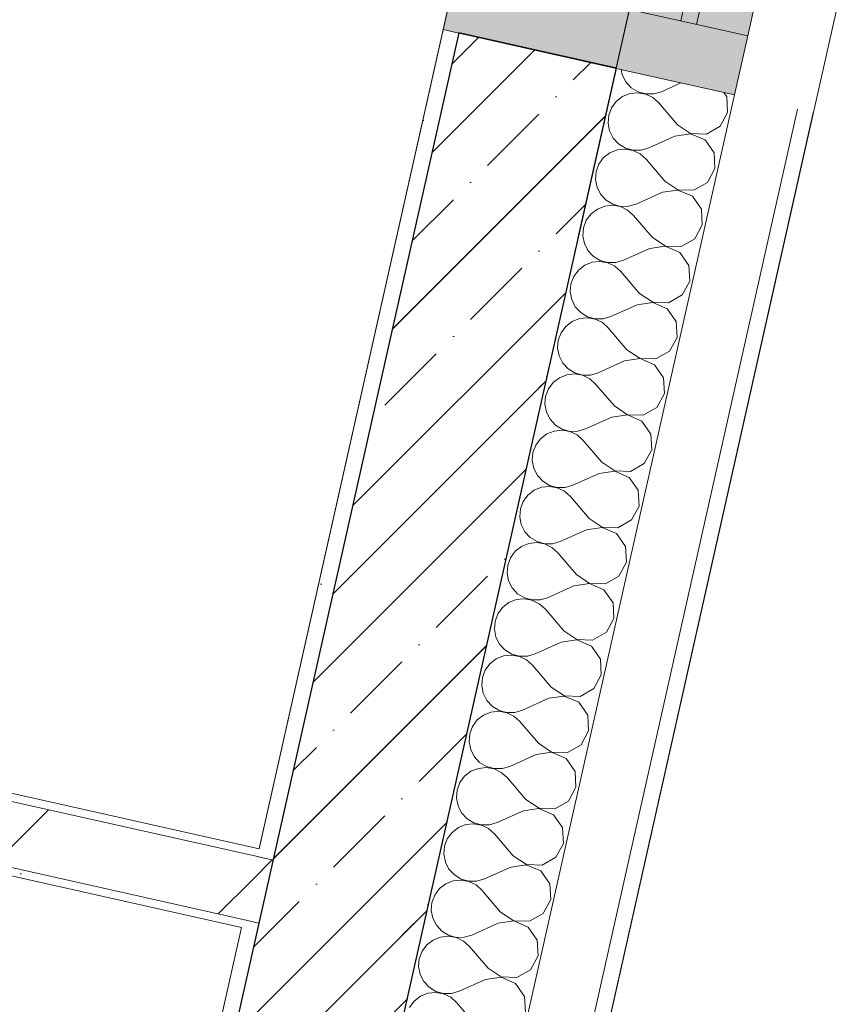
# Model space of a CAD drawing. Header units: millimetres. Extents: x -7218036 to -6523761, y 6117771 to 6337028.
# Tile 221 of 223: x -7139611 to -7138597, y 6137035 to 6138255. Entities that reach past the tile are written whole.
import ezdxf
from ezdxf.enums import TextEntityAlignment as Align

# ---------------------------------------------------------------- set-up
doc = ezdxf.new("R2010")
doc.units = ezdxf.units.MM
doc.header["$MEASUREMENT"] = 0
doc.linetypes.add('Штрихпунктирная', pattern=[670.277762, 352.777767, -176.388884, 0, -141.111112])
for name, color, linetype in [('S - квартира_помещение.АР', 7, 'Continuous'), ('АР-Стены_внешние_.АР', 7, 'Continuous'), ('АР-Стены_внутренние_пилоны.АР', 7, 'Continuous'), ('АР-Стены_Перегородки_100_.АР', 7, 'Continuous'), ('АР-Чертеж-Оси_Осевые размеры.АР', 7, 'Continuous'), ('АР-Чертеж-Размеры.АР', 7, 'Continuous'), ('Окна Archicad', 7, 'Continuous')]:
    doc.layers.add(name, color=color, linetype=linetype)
for name, color, linetype, lineweight in [('АР-Стены_внешние_.АР_Ном._пера__1', 7, 'Continuous', 30), ('АР-Стены_внешние_.АР_Ном._пера__120', 7, 'Continuous', 0), ('АР-Стены_внутренние_пилоны.АР_Ном._пера__1', 7, 'Continuous', 15), ('АР-Стены_Перегородки_100_.АР_Ном._пера__1', 7, 'Continuous', 15), ('АР-Чертеж-Оси_Осевые размеры.АР_Ном._пера__120', 7, 'Continuous', 0), ('АР-Чертеж-Размеры.АР_Ном._пера__1', 7, 'Continuous', 0), ('Окна Archicad_Ном._пера__1', 7, 'Continuous', 0), ('Окна Archicad_Ном._пера__120', 7, 'Continuous', 0)]:
    doc.layers.add(name, color=color, linetype=linetype, lineweight=lineweight)
doc.styles.add('РЎР“Р•РќР•Р\xa0Р\x98Р\xa0_РЎРўР\x98Р›Р¬_2', font='GOTHIC.TTF')
doc.dimstyles.new('СГЕНЕРИР_СТИЛЬ__1', dxfattribs={"dimtxt": 150, "dimasz": 142.5, "dimexe": 0.18, "dimexo": 0.0625, "dimgap": 0, "dimtad": 1, "dimdec": 0, "dimzin": 0, "dimdsep": 46, "dimtxsty": 'РЎР“Р•РќР•Р\xa0Р\x98Р\xa0_РЎРўР\x98Р›Р¬_2', "dimblk": 'ARROWHEAD_6', "dimblk1": 'ARROWHEAD_6', "dimblk2": 'ARROWHEAD_6', "dimcen": 0.09, "dimse1": 1, "dimse2": 1, "dimclrd": 7, "dimclre": 7, "dimclrt": 7, "dimazin": 0, "dimtfac": 1, "dimtdec": 4, "dimtmove": 0, "dimatfit": 3, "dimfxl": 1, "dimtolj": 1, "dimtzin": 0, "dimarcsym": 0})
pattern_1 = [(45, (-6566190.34, 6562677.8), (-169.70563, 169.70563), []), (90, (-6566360.05, 6562847.5), (-216, 0), [0, -144, 0, -216]), (155, (-6566190.34, 6563017.2), (91.285545, 195.76248), [0, -105.6, 0, -182.4])]
pattern_2 = [(45, (-6566190.34, 6563027.8), (-111.369318, 111.369318), [0, -105, 0, -157.5]), (110, (-6565840.34, 6563027.8), (148.001588, 53.868173), [0, -77, 0, -133])]

# ---------------------------------------------------------------- blocks, each defined once
blk = doc.blocks.new('Стена_12_7', base_point=(-7142604.2, 6137915.1))
at = {"layer": 'АР-Стены_Перегородки_100_.АР', "linetype": 'Continuous', "lineweight": 0, "true_color": 0x000000}
h = blk.add_hatch(dxfattribs=at)
h.set_pattern_fill('БУТ__50__0007', color=18, style=0, pattern_type=2)
h.set_pattern_definition(pattern_1)
h.paths.add_polyline_path([(-7139316.9, 6137217.8), (-7142536.8, 6137941), (-7142554.4, 6137862.9), (-7139334.5, 6137139.8)])
h = blk.add_hatch(dxfattribs=at)
h.set_pattern_fill('ШТУКАТУРКА__ГИПС_01_0007', color=18, style=0, pattern_type=2)
h.set_pattern_definition(pattern_2)
h.paths.add_polyline_path([(-7139314.7, 6137227.6), (-7142534.7, 6137950.7), (-7142536.8, 6137941), (-7139316.9, 6137217.8)])
h = blk.add_hatch(dxfattribs=at)
h.set_pattern_fill('ШТУКАТУРКА__ГИПС_01_0007', color=18, style=0, pattern_type=2)
h.set_pattern_definition(pattern_2)
h.paths.add_polyline_path([(-7142556.6, 6137853.2), (-7139336.6, 6137130), (-7139334.5, 6137139.8), (-7142554.4, 6137862.9)])
h = blk.add_hatch(dxfattribs=at)
h.set_pattern_fill('БУТ__50__0007', color=18, style=0, pattern_type=2)
h.set_pattern_definition(pattern_1)
h.paths.add_polyline_path([(-7139316.9, 6137217.8), (-7139334.5, 6137139.8), (-7139314.9, 6137135.4), (-7139297.4, 6137213.4)])
at = {"layer": 'АР-Стены_внешние_.АР_Ном._пера__1', "color": 7, "linetype": 'Continuous', "lineweight": 15}
for p, q in [((-7139297.4, 6137213.4), (-7139316.9, 6137217.8)), ((-7139314.9, 6137135.4), (-7139297.4, 6137213.4)), ((-7139334.5, 6137139.8), (-7139314.9, 6137135.4))]:
    blk.add_line(p, q, dxfattribs=at)
at = {"layer": 'АР-Стены_Перегородки_100_.АР_Ном._пера__1', "color": 7, "linetype": 'Continuous', "lineweight": 15}
for p, q in [((-7139316.9, 6137217.8), (-7142536.8, 6137941)), ((-7142554.4, 6137862.9), (-7139334.5, 6137139.8))]:
    blk.add_line(p, q, dxfattribs=at)
at = {"layer": 'АР-Стены_Перегородки_100_.АР_Ном._пера__1', "color": 7, "linetype": 'Continuous', "lineweight": 0, "flags": 128}
for points in [[(-7139314.7, 6137227.6), (-7142534.7, 6137950.7)], [(-7142556.6, 6137853.2), (-7139336.6, 6137130)]]:
    blk.add_lwpolyline(points, dxfattribs=at)
blk = doc.blocks.new('*X141', base_point=(-6566190.3, 6562677.8))
at = {"layer": 'АР-Стены_внешние_.АР_Ном._пера__1', "color": 7, "linetype": 'Continuous', "lineweight": 0}
for p, q in [((-7138866, 6138193.2), (-7138864.7, 6138186.7)), ((-7138864.7, 6138186.7), (-7138860.2, 6138178)), ((-7138860.2, 6138178), (-7138853.5, 6138170.7)), ((-7138792.2, 6138176.7), (-7138816.3, 6138165.8)), ((-7138864.3, 6138159.7), (-7138872.1, 6138153.7)), ((-7138855.2, 6138163.4), (-7138864.3, 6138159.7)), ((-7138845.4, 6138164.4), (-7138855.2, 6138163.4)), ((-7138853.5, 6138170.7), (-7138845.1, 6138165.6)), ((-7138835.7, 6138162.7), (-7138845.4, 6138164.4)), ((-7138845.1, 6138165.6), (-7138835.6, 6138163)), ((-7138826.8, 6138158.4), (-7138835.7, 6138162.7)), ((-7138835.6, 6138163), (-7138825.8, 6138163.1)), ((-7138825.8, 6138163.1), (-7138816.3, 6138165.8)), ((-7138735.3, 6138159.6), (-7138738.9, 6138164.7)), ((-7138734.2, 6138140.1), (-7138735.3, 6138159.6)), ((-7138872.1, 6138153.7), (-7138878, 6138145.8)), ((-7138819.4, 6138151.9), (-7138826.8, 6138158.4)), ((-7138796.3, 6138124.7), (-7138819.4, 6138151.9)), ((-7138881.5, 6138136.5), (-7138882.3, 6138126.7)), ((-7138878, 6138145.8), (-7138881.5, 6138136.5)), ((-7138743.6, 6138122.9), (-7138734.2, 6138140.1)), ((-7138882.3, 6138126.7), (-7138880.4, 6138117.1)), ((-7138796.3, 6138124.7), (-7138780, 6138113.9)), ((-7138760.5, 6138113.2), (-7138743.6, 6138122.9)), ((-7138880.4, 6138117.1), (-7138875.9, 6138108.3)), ((-7138799.4, 6138110.8), (-7138832, 6138096.1)), ((-7138780.1, 6138113.6), (-7138799.4, 6138110.8)), ((-7138762.2, 6138105.9), (-7138780.1, 6138113.6)), ((-7138780, 6138113.9), (-7138760.5, 6138113.2)), ((-7138875.9, 6138108.3), (-7138869.2, 6138101)), ((-7138869.2, 6138101), (-7138860.8, 6138095.9)), ((-7138751, 6138089.9), (-7138762.2, 6138105.9)), ((-7138880, 6138090), (-7138887.8, 6138084)), ((-7138870.8, 6138093.7), (-7138880, 6138090)), ((-7138861, 6138094.7), (-7138870.8, 6138093.7)), ((-7138851.3, 6138093), (-7138861, 6138094.7)), ((-7138860.8, 6138095.9), (-7138851.3, 6138093.3)), ((-7138851.3, 6138093.3), (-7138841.4, 6138093.4)), ((-7138842.5, 6138088.7), (-7138851.3, 6138093)), ((-7138835.1, 6138082.2), (-7138842.5, 6138088.7)), ((-7138841.4, 6138093.4), (-7138832, 6138096.1)), ((-7138749.9, 6138070.4), (-7138751, 6138089.9)), ((-7138893.6, 6138076.1), (-7138897.1, 6138066.8)), ((-7138887.8, 6138084), (-7138893.6, 6138076.1)), ((-7138811.9, 6138055), (-7138835.1, 6138082.2)), ((-7138897.1, 6138066.8), (-7138897.9, 6138057)), ((-7138759.2, 6138053.2), (-7138749.9, 6138070.4)), ((-7138897.9, 6138057), (-7138896, 6138047.4)), ((-7138811.9, 6138055), (-7138795.7, 6138044.2)), ((-7138776.2, 6138043.6), (-7138759.2, 6138053.2)), ((-7138896, 6138047.4), (-7138891.5, 6138038.6)), ((-7138891.5, 6138038.6), (-7138884.8, 6138031.4)), ((-7138815, 6138041.1), (-7138847.6, 6138026.5)), ((-7138795.7, 6138043.9), (-7138815, 6138041.1)), ((-7138795.7, 6138044.2), (-7138776.2, 6138043.6)), ((-7138777.8, 6138036.2), (-7138795.7, 6138043.9)), ((-7138876.7, 6138025), (-7138886.5, 6138024)), ((-7138884.8, 6138031.4), (-7138876.4, 6138026.2)), ((-7138867, 6138023.3), (-7138876.7, 6138025)), ((-7138876.4, 6138026.2), (-7138866.9, 6138023.6)), ((-7138857.1, 6138023.7), (-7138847.6, 6138026.5)), ((-7138766.6, 6138020.2), (-7138777.8, 6138036.2)), ((-7138903.4, 6138014.3), (-7138909.3, 6138006.4)), ((-7138895.6, 6138020.3), (-7138903.4, 6138014.3)), ((-7138886.5, 6138024), (-7138895.6, 6138020.3)), ((-7138858.1, 6138019.1), (-7138867, 6138023.3)), ((-7138866.9, 6138023.6), (-7138857.1, 6138023.7)), ((-7138850.7, 6138012.5), (-7138858.1, 6138019.1)), ((-7138827.6, 6137985.3), (-7138850.7, 6138012.5)), ((-7138765.6, 6138000.7), (-7138766.6, 6138020.2)), ((-7138909.3, 6138006.4), (-7138912.8, 6137997.2)), ((-7138774.9, 6137983.5), (-7138765.6, 6138000.7)), ((-7138912.8, 6137997.2), (-7138913.6, 6137987.3)), ((-7138913.6, 6137987.3), (-7138911.7, 6137977.7)), ((-7138911.7, 6137977.7), (-7138907.2, 6137968.9)), ((-7138827.6, 6137985.3), (-7138811.3, 6137974.5)), ((-7138791.8, 6137973.9), (-7138774.9, 6137983.5)), ((-7138907.2, 6137968.9), (-7138900.5, 6137961.7)), ((-7138830.7, 6137971.4), (-7138863.3, 6137956.8)), ((-7138811.4, 6137974.2), (-7138830.7, 6137971.4)), ((-7138793.5, 6137966.5), (-7138811.4, 6137974.2)), ((-7138811.3, 6137974.5), (-7138791.8, 6137973.9)), ((-7138782.3, 6137950.5), (-7138793.5, 6137966.5)), ((-7138902.2, 6137954.3), (-7138911.3, 6137950.6)), ((-7138892.4, 6137955.3), (-7138902.2, 6137954.3)), ((-7138900.5, 6137961.7), (-7138892.1, 6137956.5)), ((-7138882.6, 6137953.6), (-7138892.4, 6137955.3)), ((-7138892.1, 6137956.5), (-7138882.6, 6137953.9)), ((-7138882.6, 6137953.9), (-7138872.7, 6137954)), ((-7138873.8, 6137949.4), (-7138882.6, 6137953.6)), ((-7138872.7, 6137954), (-7138863.3, 6137956.8)), ((-7138919.1, 6137944.6), (-7138924.9, 6137936.7)), ((-7138911.3, 6137950.6), (-7138919.1, 6137944.6)), ((-7138866.4, 6137942.8), (-7138873.8, 6137949.4)), ((-7138843.2, 6137915.7), (-7138866.4, 6137942.8)), ((-7138781.2, 6137931), (-7138782.3, 6137950.5)), ((-7138928.4, 6137927.5), (-7138929.2, 6137917.6)), ((-7138924.9, 6137936.7), (-7138928.4, 6137927.5)), ((-7138790.5, 6137913.9), (-7138781.2, 6137931)), ((-7138929.2, 6137917.6), (-7138927.3, 6137908)), ((-7138843.2, 6137915.7), (-7138827, 6137904.8)), ((-7138927.3, 6137908), (-7138922.9, 6137899.2)), ((-7138827, 6137904.5), (-7138846.3, 6137901.7)), ((-7138827, 6137904.8), (-7138807.5, 6137904.2)), ((-7138809.1, 6137896.8), (-7138827, 6137904.5)), ((-7138807.5, 6137904.2), (-7138790.5, 6137913.9)), ((-7138922.9, 6137899.2), (-7138916.2, 6137892)), ((-7138916.2, 6137892), (-7138907.7, 6137886.9)), ((-7138846.3, 6137901.7), (-7138878.9, 6137887.1)), ((-7138797.9, 6137880.8), (-7138809.1, 6137896.8)), ((-7138927, 6137880.9), (-7138934.7, 6137874.9)), ((-7138917.8, 6137884.6), (-7138927, 6137880.9)), ((-7138908, 6137885.6), (-7138917.8, 6137884.6)), ((-7138898.3, 6137883.9), (-7138908, 6137885.6)), ((-7138907.7, 6137886.9), (-7138898.2, 6137884.2)), ((-7138889.4, 6137879.7), (-7138898.3, 6137883.9)), ((-7138898.2, 6137884.2), (-7138888.4, 6137884.3)), ((-7138882.1, 6137873.1), (-7138889.4, 6137879.7)), ((-7138888.4, 6137884.3), (-7138878.9, 6137887.1)), ((-7138796.9, 6137861.3), (-7138797.9, 6137880.8)), ((-7138940.6, 6137867), (-7138944.1, 6137857.8)), ((-7138934.7, 6137874.9), (-7138940.6, 6137867)), ((-7138858.9, 6137846), (-7138882.1, 6137873.1)), ((-7138944.1, 6137857.8), (-7138944.9, 6137848)), ((-7138806.2, 6137844.2), (-7138796.9, 6137861.3)), ((-7138944.9, 6137848), (-7138943, 6137838.3)), ((-7138858.9, 6137846), (-7138842.6, 6137835.1)), ((-7138823.1, 6137834.5), (-7138806.2, 6137844.2)), ((-7138943, 6137838.3), (-7138938.5, 6137829.5)), ((-7138938.5, 6137829.5), (-7138931.8, 6137822.3)), ((-7138862, 6137832), (-7138894.6, 6137817.4)), ((-7138842.7, 6137834.9), (-7138862, 6137832)), ((-7138824.8, 6137827.1), (-7138842.7, 6137834.9)), ((-7138842.6, 6137835.1), (-7138823.1, 6137834.5)), ((-7138931.8, 6137822.3), (-7138923.4, 6137817.2)), ((-7138923.4, 6137817.2), (-7138913.9, 6137814.5)), ((-7138904, 6137814.6), (-7138894.6, 6137817.4)), ((-7138813.6, 6137811.1), (-7138824.8, 6137827.1)), ((-7138950.4, 6137805.2), (-7138956.3, 6137797.3)), ((-7138942.6, 6137811.3), (-7138950.4, 6137805.2)), ((-7138933.5, 6137814.9), (-7138942.6, 6137811.3)), ((-7138923.7, 6137815.9), (-7138933.5, 6137814.9)), ((-7138913.9, 6137814.3), (-7138923.7, 6137815.9)), ((-7138913.9, 6137814.5), (-7138904, 6137814.6)), ((-7138905.1, 6137810), (-7138913.9, 6137814.3)), ((-7138897.7, 6137803.4), (-7138905.1, 6137810)), ((-7138812.5, 6137791.6), (-7138813.6, 6137811.1)), ((-7138956.3, 6137797.3), (-7138959.7, 6137788.1)), ((-7138874.5, 6137776.3), (-7138897.7, 6137803.4)), ((-7138959.7, 6137788.1), (-7138960.5, 6137778.3)), ((-7138821.8, 6137774.5), (-7138812.5, 6137791.6)), ((-7138960.5, 6137778.3), (-7138958.6, 6137768.6)), ((-7138958.6, 6137768.6), (-7138954.2, 6137759.8)), ((-7138874.5, 6137776.3), (-7138858.3, 6137765.4)), ((-7138838.8, 6137764.8), (-7138821.8, 6137774.5)), ((-7138954.2, 6137759.8), (-7138947.5, 6137752.6)), ((-7138877.7, 6137762.3), (-7138910.2, 6137747.7)), ((-7138858.3, 6137765.2), (-7138877.7, 6137762.3)), ((-7138858.3, 6137765.4), (-7138838.8, 6137764.8)), ((-7138840.4, 6137757.4), (-7138858.3, 6137765.2)), ((-7138829.2, 6137741.4), (-7138840.4, 6137757.4)), ((-7138949.1, 6137745.2), (-7138958.3, 6137741.6)), ((-7138939.3, 6137746.3), (-7138949.1, 6137745.2)), ((-7138947.5, 6137752.6), (-7138939, 6137747.5)), ((-7138929.6, 6137744.6), (-7138939.3, 6137746.3)), ((-7138939, 6137747.5), (-7138929.5, 6137744.8)), ((-7138920.7, 6137740.3), (-7138929.6, 6137744.6)), ((-7138929.5, 6137744.8), (-7138919.7, 6137744.9)), ((-7138919.7, 6137744.9), (-7138910.2, 6137747.7)), ((-7138966.1, 6137735.5), (-7138971.9, 6137727.6)), ((-7138958.3, 6137741.6), (-7138966.1, 6137735.5)), ((-7138913.4, 6137733.7), (-7138920.7, 6137740.3)), ((-7138890.2, 6137706.6), (-7138913.4, 6137733.7)), ((-7138828.2, 6137721.9), (-7138829.2, 6137741.4)), ((-7138971.9, 6137727.6), (-7138975.4, 6137718.4)), ((-7138837.5, 6137704.8), (-7138828.2, 6137721.9)), ((-7138975.4, 6137718.4), (-7138976.2, 6137708.6)), ((-7138976.2, 6137708.6), (-7138974.3, 6137698.9)), ((-7138974.3, 6137698.9), (-7138969.8, 6137690.1)), ((-7138874, 6137695.5), (-7138893.3, 6137692.6)), ((-7138890.2, 6137706.6), (-7138873.9, 6137695.8)), ((-7138856.1, 6137687.7), (-7138874, 6137695.5)), ((-7138873.9, 6137695.8), (-7138854.4, 6137695.1)), ((-7138854.4, 6137695.1), (-7138837.5, 6137704.8)), ((-7138969.8, 6137690.1), (-7138963.1, 6137682.9)), ((-7138963.1, 6137682.9), (-7138954.7, 6137677.8)), ((-7138893.3, 6137692.6), (-7138925.9, 6137678)), ((-7138844.9, 6137671.7), (-7138856.1, 6137687.7)), ((-7138973.9, 6137671.9), (-7138981.7, 6137665.8)), ((-7138964.8, 6137675.5), (-7138973.9, 6137671.9)), ((-7138955, 6137676.6), (-7138964.8, 6137675.5)), ((-7138945.3, 6137674.9), (-7138955, 6137676.6)), ((-7138954.7, 6137677.8), (-7138945.2, 6137675.2)), ((-7138936.4, 6137670.6), (-7138945.3, 6137674.9)), ((-7138945.2, 6137675.2), (-7138935.3, 6137675.2)), ((-7138929, 6137664), (-7138936.4, 6137670.6)), ((-7138935.3, 6137675.2), (-7138925.9, 6137678)), ((-7138843.8, 6137652.2), (-7138844.9, 6137671.7)), ((-7138981.7, 6137665.8), (-7138987.6, 6137657.9)), ((-7138905.8, 6137636.9), (-7138929, 6137664)), ((-7138991, 6137648.7), (-7138991.8, 6137638.9)), ((-7138987.6, 6137657.9), (-7138991, 6137648.7)), ((-7138853.1, 6137635.1), (-7138843.8, 6137652.2)), ((-7138991.8, 6137638.9), (-7138989.9, 6137629.2)), ((-7138905.8, 6137636.9), (-7138889.6, 6137626.1)), ((-7138870.1, 6137625.4), (-7138853.1, 6137635.1)), ((-7138989.9, 6137629.2), (-7138985.5, 6137620.4)), ((-7138909, 6137622.9), (-7138941.5, 6137608.3)), ((-7138889.6, 6137625.8), (-7138909, 6137622.9)), ((-7138889.6, 6137626.1), (-7138870.1, 6137625.4)), ((-7138871.7, 6137618), (-7138889.6, 6137625.8)), ((-7138985.5, 6137620.4), (-7138978.8, 6137613.2)), ((-7138978.8, 6137613.2), (-7138970.3, 6137608.1)), ((-7138860.6, 6137602), (-7138871.7, 6137618)), ((-7138989.6, 6137602.2), (-7138997.4, 6137596.2)), ((-7138980.4, 6137605.8), (-7138989.6, 6137602.2)), ((-7138970.6, 6137606.9), (-7138980.4, 6137605.8)), ((-7138960.9, 6137605.2), (-7138970.6, 6137606.9)), ((-7138970.3, 6137608.1), (-7138960.8, 6137605.5)), ((-7138952, 6137600.9), (-7138960.9, 6137605.2)), ((-7138960.8, 6137605.5), (-7138951, 6137605.5)), ((-7138944.7, 6137594.4), (-7138952, 6137600.9)), ((-7138951, 6137605.5), (-7138941.5, 6137608.3)), ((-7138859.5, 6137582.5), (-7138860.6, 6137602)), ((-7139003.2, 6137588.2), (-7139006.7, 6137579)), ((-7138997.4, 6137596.2), (-7139003.2, 6137588.2)), ((-7138921.5, 6137567.2), (-7138944.7, 6137594.4)), ((-7139006.7, 6137579), (-7139007.5, 6137569.2)), ((-7138868.8, 6137565.4), (-7138859.5, 6137582.5)), ((-7139007.5, 6137569.2), (-7139005.6, 6137559.5)), ((-7138921.5, 6137567.2), (-7138905.2, 6137556.4)), ((-7138885.7, 6137555.7), (-7138868.8, 6137565.4)), ((-7139005.6, 6137559.5), (-7139001.1, 6137550.7)), ((-7139001.1, 6137550.7), (-7138994.4, 6137543.5)), ((-7138924.6, 6137553.3), (-7138957.2, 6137538.6)), ((-7138905.3, 6137556.1), (-7138924.6, 6137553.3)), ((-7138887.4, 6137548.3), (-7138905.3, 6137556.1)), ((-7138905.2, 6137556.4), (-7138885.7, 6137555.7)), ((-7138986.3, 6137537.2), (-7138996.1, 6137536.2)), ((-7138994.4, 6137543.5), (-7138986, 6137538.4)), ((-7138976.6, 6137535.5), (-7138986.3, 6137537.2)), ((-7138986, 6137538.4), (-7138976.5, 6137535.8)), ((-7138966.6, 6137535.8), (-7138957.2, 6137538.6)), ((-7138876.2, 6137532.3), (-7138887.4, 6137548.3)), ((-7139013, 6137526.5), (-7139018.9, 6137518.5)), ((-7139005.2, 6137532.5), (-7139013, 6137526.5)), ((-7138996.1, 6137536.2), (-7139005.2, 6137532.5)), ((-7138967.7, 6137531.2), (-7138976.6, 6137535.5)), ((-7138976.5, 6137535.8), (-7138966.6, 6137535.8)), ((-7138960.3, 6137524.7), (-7138967.7, 6137531.2)), ((-7138937.1, 6137497.5), (-7138960.3, 6137524.7)), ((-7138875.1, 6137512.9), (-7138876.2, 6137532.3)), ((-7139018.9, 6137518.5), (-7139022.3, 6137509.3)), ((-7138884.4, 6137495.7), (-7138875.1, 6137512.9)), ((-7139022.3, 6137509.3), (-7139023.1, 6137499.5)), ((-7139023.1, 6137499.5), (-7139021.2, 6137489.8)), ((-7139021.2, 6137489.8), (-7139016.8, 6137481)), ((-7138937.1, 6137497.5), (-7138920.9, 6137486.7)), ((-7138901.4, 6137486), (-7138884.4, 6137495.7)), ((-7139016.8, 6137481), (-7139010.1, 6137473.8)), ((-7138940.3, 6137483.6), (-7138972.8, 6137468.9)), ((-7138920.9, 6137486.4), (-7138940.3, 6137483.6)), ((-7138920.9, 6137486.7), (-7138901.4, 6137486)), ((-7138903, 6137478.7), (-7138920.9, 6137486.4)), ((-7138891.9, 6137462.6), (-7138903, 6137478.7)), ((-7139011.7, 6137466.5), (-7139020.9, 6137462.8)), ((-7139001.9, 6137467.5), (-7139011.7, 6137466.5)), ((-7139010.1, 6137473.8), (-7139001.6, 6137468.7)), ((-7138992.2, 6137465.8), (-7139001.9, 6137467.5)), ((-7139001.6, 6137468.7), (-7138992.1, 6137466.1)), ((-7138983.3, 6137461.5), (-7138992.2, 6137465.8)), ((-7138992.1, 6137466.1), (-7138982.3, 6137466.1)), ((-7138982.3, 6137466.1), (-7138972.8, 6137468.9)), ((-7139028.7, 6137456.8), (-7139034.5, 6137448.8)), ((-7139020.9, 6137462.8), (-7139028.7, 6137456.8)), ((-7138976, 6137455), (-7138983.3, 6137461.5)), ((-7138952.8, 6137427.8), (-7138976, 6137455)), ((-7138890.8, 6137443.2), (-7138891.9, 6137462.6)), ((-7139038, 6137439.6), (-7139038.8, 6137429.8)), ((-7139034.5, 6137448.8), (-7139038, 6137439.6)), ((-7138900.1, 6137426), (-7138890.8, 6137443.2)), ((-7139038.8, 6137429.8), (-7139036.9, 6137420.1)), ((-7138952.8, 6137427.8), (-7138936.5, 6137417)), ((-7139036.9, 6137420.1), (-7139032.4, 6137411.3)), ((-7138936.6, 6137416.7), (-7138955.9, 6137413.9)), ((-7138918.7, 6137409), (-7138936.6, 6137416.7)), ((-7138936.5, 6137417), (-7138917, 6137416.3)), ((-7138917, 6137416.3), (-7138900.1, 6137426)), ((-7139032.4, 6137411.3), (-7139025.7, 6137404.1)), ((-7139025.7, 6137404.1), (-7139017.3, 6137399)), ((-7138955.9, 6137413.9), (-7138988.5, 6137399.2)), ((-7138907.5, 6137393), (-7138918.7, 6137409)), ((-7139036.5, 6137393.1), (-7139044.3, 6137387.1)), ((-7139027.4, 6137396.8), (-7139036.5, 6137393.1)), ((-7139017.6, 6137397.8), (-7139027.4, 6137396.8)), ((-7139007.9, 6137396.1), (-7139017.6, 6137397.8)), ((-7139017.3, 6137399), (-7139007.8, 6137396.4)), ((-7138999, 6137391.8), (-7139007.9, 6137396.1)), ((-7139007.8, 6137396.4), (-7138997.9, 6137396.5)), ((-7138991.6, 6137385.3), (-7138999, 6137391.8)), ((-7138997.9, 6137396.5), (-7138988.5, 6137399.2)), ((-7138906.4, 6137373.5), (-7138907.5, 6137393)), ((-7139050.2, 6137379.1), (-7139053.6, 6137369.9)), ((-7139044.3, 6137387.1), (-7139050.2, 6137379.1)), ((-7138968.4, 6137358.1), (-7138991.6, 6137385.3)), ((-7139053.6, 6137369.9), (-7139054.4, 6137360.1)), ((-7138915.7, 6137356.3), (-7138906.4, 6137373.5)), ((-7139054.4, 6137360.1), (-7139052.5, 6137350.4)), ((-7138968.4, 6137358.1), (-7138952.2, 6137347.3)), ((-7138932.7, 6137346.6), (-7138915.7, 6137356.3)), ((-7139052.5, 6137350.4), (-7139048.1, 6137341.7)), ((-7139048.1, 6137341.7), (-7139041.4, 6137334.4)), ((-7138971.6, 6137344.2), (-7139004.1, 6137329.5)), ((-7138952.2, 6137347), (-7138971.6, 6137344.2)), ((-7138952.2, 6137347.3), (-7138932.7, 6137346.6)), ((-7138934.3, 6137339.3), (-7138952.2, 6137347)), ((-7139041.4, 6137334.4), (-7139032.9, 6137329.3)), ((-7139032.9, 6137329.3), (-7139023.4, 6137326.7)), ((-7139013.6, 6137326.8), (-7139004.1, 6137329.5)), ((-7138923.2, 6137323.3), (-7138934.3, 6137339.3)), ((-7139060, 6137317.4), (-7139065.8, 6137309.5)), ((-7139052.2, 6137323.4), (-7139060, 6137317.4)), ((-7139043, 6137327.1), (-7139052.2, 6137323.4)), ((-7139033.2, 6137328.1), (-7139043, 6137327.1)), ((-7139023.5, 6137326.4), (-7139033.2, 6137328.1)), ((-7139014.6, 6137322.1), (-7139023.5, 6137326.4)), ((-7139023.4, 6137326.7), (-7139013.6, 6137326.8)), ((-7139007.3, 6137315.6), (-7139014.6, 6137322.1)), ((-7138922.1, 6137303.8), (-7138923.2, 6137323.3)), ((-7139065.8, 6137309.5), (-7139069.3, 6137300.2)), ((-7138984.1, 6137288.4), (-7139007.3, 6137315.6)), ((-7139069.3, 6137300.2), (-7139070.1, 6137290.4)), ((-7138931.4, 6137286.6), (-7138922.1, 6137303.8)), ((-7139070.1, 6137290.4), (-7139068.2, 6137280.7)), ((-7139068.2, 6137280.7), (-7139063.7, 6137272)), ((-7138984.1, 6137288.4), (-7138967.8, 6137277.6)), ((-7138948.3, 6137276.9), (-7138931.4, 6137286.6)), ((-7139063.7, 6137272), (-7139057, 6137264.7)), ((-7138987.2, 6137274.5), (-7139019.8, 6137259.8)), ((-7138967.9, 6137277.3), (-7138987.2, 6137274.5)), ((-7138950, 6137269.6), (-7138967.9, 6137277.3)), ((-7138967.8, 6137277.6), (-7138948.3, 6137276.9)), ((-7138938.8, 6137253.6), (-7138950, 6137269.6)), ((-7139058.7, 6137257.4), (-7139067.8, 6137253.7)), ((-7139048.9, 6137258.4), (-7139058.7, 6137257.4)), ((-7139057, 6137264.7), (-7139048.6, 6137259.6)), ((-7139039.2, 6137256.7), (-7139048.9, 6137258.4)), ((-7139048.6, 6137259.6), (-7139039.1, 6137257)), ((-7139030.3, 6137252.4), (-7139039.2, 6137256.7)), ((-7139039.1, 6137257), (-7139029.2, 6137257.1)), ((-7139029.2, 6137257.1), (-7139019.8, 6137259.8)), ((-7139075.6, 6137247.7), (-7139081.5, 6137239.8)), ((-7139067.8, 6137253.7), (-7139075.6, 6137247.7)), ((-7139022.9, 6137245.9), (-7139030.3, 6137252.4)), ((-7138999.7, 6137218.7), (-7139022.9, 6137245.9)), ((-7138937.7, 6137234.1), (-7138938.8, 6137253.6)), ((-7139081.5, 6137239.8), (-7139084.9, 6137230.5)), ((-7138947, 6137216.9), (-7138937.7, 6137234.1)), ((-7139084.9, 6137230.5), (-7139085.7, 6137220.7)), ((-7139085.7, 6137220.7), (-7139083.8, 6137211)), ((-7139083.8, 6137211), (-7139079.4, 6137202.3)), ((-7138983.6, 6137207.6), (-7139002.9, 6137204.8)), ((-7138999.7, 6137218.7), (-7138983.5, 6137207.9)), ((-7138965.6, 6137199.9), (-7138983.6, 6137207.6)), ((-7138983.5, 6137207.9), (-7138964, 6137207.2)), ((-7138964, 6137207.2), (-7138947, 6137216.9)), ((-7139079.4, 6137202.3), (-7139072.7, 6137195)), ((-7139072.7, 6137195), (-7139064.2, 6137189.9)), ((-7139002.9, 6137204.8), (-7139035.4, 6137190.1)), ((-7138954.5, 6137183.9), (-7138965.6, 6137199.9)), ((-7139083.5, 6137184), (-7139091.3, 6137178)), ((-7139074.3, 6137187.7), (-7139083.5, 6137184)), ((-7139064.5, 6137188.7), (-7139074.3, 6137187.7)), ((-7139054.8, 6137187), (-7139064.5, 6137188.7)), ((-7139064.2, 6137189.9), (-7139054.7, 6137187.3)), ((-7139045.9, 6137182.7), (-7139054.8, 6137187)), ((-7139054.7, 6137187.3), (-7139044.9, 6137187.4)), ((-7139038.6, 6137176.2), (-7139045.9, 6137182.7)), ((-7139044.9, 6137187.4), (-7139035.4, 6137190.1)), ((-7138953.4, 6137164.4), (-7138954.5, 6137183.9)), ((-7139091.3, 6137178), (-7139097.1, 6137170.1)), ((-7139015.4, 6137149), (-7139038.6, 6137176.2)), ((-7139100.6, 6137160.8), (-7139101.4, 6137151)), ((-7139097.1, 6137170.1), (-7139100.6, 6137160.8)), ((-7138962.7, 6137147.2), (-7138953.4, 6137164.4)), ((-7139101.4, 6137151), (-7139099.5, 6137141.4)), ((-7139015.4, 6137149), (-7138999.1, 6137138.2)), ((-7138979.6, 6137137.5), (-7138962.7, 6137147.2)), ((-7139099.5, 6137141.4), (-7139095, 6137132.6)), ((-7139018.5, 6137135.1), (-7139051.1, 6137120.4)), ((-7138999.2, 6137137.9), (-7139018.5, 6137135.1)), ((-7138981.3, 6137130.2), (-7138999.2, 6137137.9)), ((-7138999.1, 6137138.2), (-7138979.6, 6137137.5)), ((-7139095, 6137132.6), (-7139088.3, 6137125.4)), ((-7139088.3, 6137125.4), (-7139079.9, 6137120.2)), ((-7138970.1, 6137114.2), (-7138981.3, 6137130.2)), ((-7139099.1, 6137114.3), (-7139106.9, 6137108.3)), ((-7139090, 6137118), (-7139099.1, 6137114.3)), ((-7139080.2, 6137119), (-7139090, 6137118)), ((-7139070.5, 6137117.3), (-7139080.2, 6137119)), ((-7139079.9, 6137120.2), (-7139070.4, 6137117.6)), ((-7139061.6, 6137113.1), (-7139070.5, 6137117.3)), ((-7139070.4, 6137117.6), (-7139060.5, 6137117.7)), ((-7139054.2, 6137106.5), (-7139061.6, 6137113.1)), ((-7139060.5, 6137117.7), (-7139051.1, 6137120.4)), ((-7138969, 6137094.7), (-7138970.1, 6137114.2)), ((-7139112.8, 6137100.4), (-7139116.2, 6137091.2)), ((-7139106.9, 6137108.3), (-7139112.8, 6137100.4)), ((-7139031, 6137079.3), (-7139054.2, 6137106.5)), ((-7139116.2, 6137091.2), (-7139117, 6137081.3)), ((-7138978.3, 6137077.5), (-7138969, 6137094.7)), ((-7139117, 6137081.3), (-7139115.1, 6137071.7)), ((-7139031, 6137079.3), (-7139014.8, 6137068.5)), ((-7138995.3, 6137067.9), (-7138978.3, 6137077.5)), ((-7139115.1, 6137071.7), (-7139110.7, 6137062.9)), ((-7139110.7, 6137062.9), (-7139104, 6137055.7)), ((-7139034.2, 6137065.4), (-7139066.7, 6137050.8)), ((-7139014.9, 6137068.2), (-7139034.2, 6137065.4)), ((-7138996.9, 6137060.5), (-7139014.9, 6137068.2)), ((-7139014.8, 6137068.5), (-7138995.3, 6137067.9)), ((-7138985.8, 6137044.5), (-7138996.9, 6137060.5)), ((-7139105.6, 6137048.3), (-7139114.8, 6137044.6)), ((-7139095.8, 6137049.3), (-7139105.6, 6137048.3)), ((-7139104, 6137055.7), (-7139095.6, 6137050.5)), ((-7139086.1, 6137047.6), (-7139095.8, 6137049.3)), ((-7139095.6, 6137050.5), (-7139086.1, 6137047.9)), ((-7139076.2, 6137048), (-7139066.7, 6137050.8)), ((-7139122.6, 6137038.6), (-7139128.4, 6137030.7)), ((-7139114.8, 6137044.6), (-7139122.6, 6137038.6)), ((-7139086.1, 6137047.9), (-7139076.2, 6137048)), ((-7139077.2, 6137043.4), (-7139086.1, 6137047.6)), ((-7139069.9, 6137036.8), (-7139077.2, 6137043.4)), ((-7139046.7, 6137009.6), (-7139069.9, 6137036.8)), ((-7138984.7, 6137025), (-7138985.8, 6137044.5))]:
    blk.add_line(p, q, dxfattribs=at)
blk = doc.blocks.new('Горизонтальное Многостворчатое Окно 23[7]_7', base_point=(-6566190.3, 6562677.8))
at = {"layer": 'Окна Archicad', "linetype": 'Continuous', "lineweight": 0, "true_color": 0xffffff}
for points in [[(-7138872.1, 6138194.6), (-7138447, 6140087.5), (-7138661.6, 6140135.7), (-7139086.7, 6138242.8)], [(-7138855.6, 6138267.8), (-7138709.3, 6138234.9), (-7138521.4, 6139071.6), (-7138667.7, 6139104.4)], [(-7138872.1, 6138194.6), (-7138725.7, 6138161.7), (-7138709.3, 6138234.9), (-7138855.6, 6138267.8)]]:
    blk.add_hatch(color=7, dxfattribs=at).paths.add_polyline_path(points)
at = {"layer": 'Окна Archicad_Ном._пера__1', "color": 7, "linetype": 'Continuous', "lineweight": 0}
blk.add_line((-7139067.2, 6138238.4), (-7139086.7, 6138242.8), dxfattribs=at)
at = {"layer": 'Окна Archicad_Ном._пера__1', "color": 7, "linetype": 'Continuous', "lineweight": 15}
blk.add_line((-7138872.1, 6138194.6), (-7139067.2, 6138238.4), dxfattribs=at)
at = {"layer": 'Окна Archicad_Ном._пера__120', "color": 7, "linetype": 'Continuous', "lineweight": 0}
for p, q in [((-7139086.7, 6138242.8), (-7138661.6, 6140135.7)), ((-7138792.2, 6138253.5), (-7138604.3, 6139090.2)), ((-7138584.8, 6139085.8), (-7138772.7, 6138249.2)), ((-7138709.3, 6138234.9), (-7138521.4, 6139071.6)), ((-7138872.1, 6138194.6), (-7138855.6, 6138267.8)), ((-7138855.6, 6138267.8), (-7138709.3, 6138234.9)), ((-7138709.3, 6138234.9), (-7138725.7, 6138161.7)), ((-7138725.7, 6138161.7), (-7138872.1, 6138194.6))]:
    blk.add_line(p, q, dxfattribs=at)
blk = doc.blocks.new('Стена_36_7', base_point=(-7138061.4, 6142716.8))
at = {"layer": 'АР-Стены_внешние_.АР', "linetype": 'Continuous', "lineweight": 0, "true_color": 0x000000}
h = blk.add_hatch(dxfattribs=at)
h.set_pattern_fill('БЛОКИ_БЕТОННЫЕ_ЭФФЕКТИВН_76', color=18, style=0, pattern_type=2)
h.set_pattern_definition([(45, (-6566190.34, 6562677.8), (-127.27922, 127.27922), [])])
h.paths.add_polyline_path([(-7139376.1, 6135950.5), (-7138872.1, 6138194.6), (-7139067.2, 6138238.4), (-7139571.2, 6135994.3)])
h = blk.add_hatch(dxfattribs=at)
h.set_pattern_fill('ШТУКАТУРКА__ГИПС_01_0007', color=18, style=0, pattern_type=2)
h.set_pattern_definition(pattern_2)
h.paths.add_polyline_path([(-7139295.2, 6137223.2), (-7139067.2, 6138238.4), (-7139086.7, 6138242.8), (-7139314.7, 6137227.6)])
h = blk.add_hatch(dxfattribs=at)
h.set_pattern_fill('ШТУКАТУРКА__ГИПС_01_0007', color=18, style=0, pattern_type=2)
h.set_pattern_definition(pattern_2)
h.paths.add_polyline_path([(-7139314.7, 6137227.6), (-7139316.9, 6137217.8), (-7139297.4, 6137213.4), (-7139295.2, 6137223.2)])
h = blk.add_hatch(dxfattribs=at)
h.set_pattern_fill('ШТУКАТУРКА__ГИПС_01_0007', color=18, style=0, pattern_type=2)
h.set_pattern_definition(pattern_2)
h.paths.add_polyline_path([(-7139334.5, 6137139.8), (-7139336.6, 6137130), (-7139317.1, 6137125.6), (-7139314.9, 6137135.4)])
h = blk.add_hatch(dxfattribs=at)
h.set_pattern_fill('ШТУКАТУРКА__ГИПС_01_0007', color=18, style=0, pattern_type=2)
h.set_pattern_definition(pattern_2)
h.paths.add_polyline_path([(-7139336.6, 6137130), (-7139590.7, 6135998.7), (-7139571.2, 6135994.3), (-7139317.1, 6137125.6)])
at = {"layer": 'АР-Стены_внешние_.АР_Ном._пера__1', "color": 7, "linetype": 'Continuous', "lineweight": 15}
for p, q in [((-7139067.2, 6138238.4), (-7139297.4, 6137213.4)), ((-7139376.1, 6135950.5), (-7138872.1, 6138194.6)), ((-7139297.4, 6137213.4), (-7139316.9, 6137217.8)), ((-7139314.9, 6137135.4), (-7139297.4, 6137213.4)), ((-7139314.9, 6137135.4), (-7139571.2, 6135994.3)), ((-7139334.5, 6137139.8), (-7139314.9, 6137135.4))]:
    blk.add_line(p, q, dxfattribs=at)
at = {"layer": 'АР-Стены_внешние_.АР_Ном._пера__1', "color": 7, "linetype": 'Continuous', "lineweight": 0}
for p, q in [((-7139229.7, 6135917.6), (-7138725.7, 6138161.7)), ((-7139151.7, 6135900.1), (-7138647.7, 6138144.2))]:
    blk.add_line(p, q, dxfattribs=at)
at = {"layer": 'АР-Стены_внешние_.АР_Ном._пера__1', "color": 7, "linetype": 'Continuous', "lineweight": 0, "flags": 128}
for points in [[(-7139086.7, 6138242.8), (-7139314.7, 6137227.6)], [(-7139132.1, 6135895.7), (-7138628.2, 6138139.8)], [(-7139336.6, 6137130), (-7139590.7, 6135998.7)]]:
    blk.add_lwpolyline(points, dxfattribs=at)
at = {"layer": 'АР-Стены_внешние_.АР', "color": 7, "lineweight": 0}
blk.add_blockref('*X141', (-6566190.3, 6562677.8), dxfattribs=at)
at = {"layer": 'Окна Archicad', "color": 7, "linetype": 'Continuous', "lineweight": 0}
blk.add_blockref('Горизонтальное Многостворчатое Окно 23[7]_7', (-6566190.3, 6562677.8), dxfattribs=at)
blk = doc.blocks.new('Стена_54_7', base_point=(-7138969.6, 6138216.8))
at = {"layer": 'АР-Стены_внутренние_пилоны.АР', "linetype": 'Continuous', "lineweight": 0, "true_color": 0x000000}
h = blk.add_hatch(dxfattribs=at)
h.set_pattern_fill('ЖЕЛЕЗОБЕТОН__PROJECT__0007', color=18, style=0, pattern_type=2)
h.set_pattern_definition([(45, (-6566190.34, 6562677.8), (-84.852814, 84.852814), []), (45, (-6566232.77, 6562720.22), (-84.852814, 84.852814), [90, -30, 0, -30])])
h.paths.add_polyline_path([(-7139067.1, 6138238.7), (-7139571.2, 6135994.5), (-7139376, 6135950.6), (-7138872, 6138194.9)])
at = {"layer": 'АР-Стены_внутренние_пилоны.АР_Ном._пера__1', "color": 7, "linetype": 'Continuous', "lineweight": 30, "flags": 128}
for points in [[(-7139067.1, 6138238.7), (-7139571.2, 6135994.5)], [(-7138872, 6138194.9), (-7139067.1, 6138238.7)], [(-7139376, 6135950.6), (-7138872, 6138194.9)]]:
    blk.add_lwpolyline(points, dxfattribs=at)
blk = doc.blocks.new('Стандартный Маркер Сетки[11]_7', base_point=(-7137888.7, 6142574.7))
at = {"layer": 'АР-Чертеж-Оси_Осевые размеры.АР_Ном._пера__120', "color": 7, "linetype": 'Штрихпунктирная', "lineweight": 0}
blk.add_line((-7138107.8, 6141599), (-7142666.5, 6121301.9), dxfattribs=at)
at = {"layer": 'АР-Чертеж-Оси_Осевые размеры.АР_Ном._пера__120', "color": 7, "lineweight": 0, "style": 'РЎР“Р•РќР•Р\xa0Р\x98Р\xa0_РЎРўР\x98Р›Р¬_2'}
blk.add_attdef('AC_MarkerText_1', text='', height=350, rotation=347.3417, dxfattribs=at).set_placement((-7142925.2, 6120019.4), align=Align.TOP_CENTER)
blk = doc.blocks.new('Стандартный Маркер Сетки[74]_7', base_point=(-7137888.7, 6142574.7))
at = {"layer": 'АР-Чертеж-Оси_Осевые размеры.АР_Ном._пера__120', "color": 7, "linetype": 'Штрихпунктирная', "lineweight": 0}
blk.add_line((-7138107.8, 6141599), (-7142666.5, 6121301.9), dxfattribs=at)
at = {"layer": 'АР-Чертеж-Оси_Осевые размеры.АР_Ном._пера__120', "color": 7, "lineweight": 0, "style": 'РЎР“Р•РќР•Р\xa0Р\x98Р\xa0_РЎРўР\x98Р›Р¬_2'}
blk.add_attdef('AC_MarkerText_1', text='', height=350, rotation=347.3417, dxfattribs=at).set_placement((-7142925.2, 6120019.4), align=Align.TOP_CENTER)
blk = doc.blocks.new('*D465', base_point=(-6566190.3, 6562677.8))
at = {"layer": 'АР-Чертеж-Размеры.АР_Ном._пера__1', "color": 7, "linetype": 'Continuous', "lineweight": 0, "transparency": 16777216}
for p, q in [((-7143490.5, 6133695.8), (-7143552.2, 6133421.4)), ((-7143431.7, 6133615.3), (-7143611, 6133501.9)), ((-7143521.3, 6133558.6), (-7143631.1, 6133583.2)), ((-7140301.1, 6132835.4), (-7143521.3, 6133558.6)), ((-7140270.3, 6132972.6), (-7140332, 6132698.2)), ((-7140390.8, 6132778.7), (-7140211.5, 6132892.1)), ((-7140191.4, 6132810.7), (-7140301.1, 6132835.4))]:
    blk.add_line(p, q, dxfattribs=at)
at = {"layer": 'АР-Чертеж-Размеры.АР_Ном._пера__1', "color": 7, "lineweight": 0, "transparency": 16777216, "insert": (-7142162.6, 6133284.2), "char_height": 150, "attachment_point": 7, "rotation": 347.3424, "style": 'РЎР“Р•РќР•Р\xa0Р\x98Р\xa0_РЎРўР\x98Р›Р¬_2'}
blk.add_mtext('\\A1;{\\pql;\\fCentury Gothic|b0|i0|c204|p0;\\W1.000000;3\xa0300}', dxfattribs=at)
blk = doc.blocks.new('ARROWHEAD_6')
at = {"color": 0, "linetype": 'Continuous', "lineweight": 0}
for p, q in [((-0.5, -0.5), (0.5, 0.5)), ((0, 0), (-1, 0))]:
    blk.add_line(p, q, dxfattribs=at)
blk = doc.blocks.new('*D466', base_point=(-6566190.3, 6562677.8))
at = {"layer": 'АР-Чертеж-Размеры.АР_Ном._пера__1', "color": 7, "linetype": 'Continuous', "lineweight": 0, "transparency": 16777216}
for p, q in [((-7141725.4, 6141555.2), (-7141787, 6141280.8)), ((-7141666.6, 6141474.8), (-7141845.8, 6141361.3)), ((-7141756.2, 6141418), (-7141866, 6141442.7)), ((-7138536.1, 6140694.8), (-7141756.2, 6141418)), ((-7138505.2, 6140832), (-7138566.9, 6140557.6)), ((-7138625.7, 6140638.1), (-7138446.4, 6140751.6)), ((-7138426.3, 6140670.2), (-7138536.1, 6140694.8))]:
    blk.add_line(p, q, dxfattribs=at)
at = {"layer": 'АР-Чертеж-Размеры.АР_Ном._пера__1', "color": 7, "lineweight": 0, "transparency": 16777216, "insert": (-7140397.5, 6141143.6), "char_height": 150, "attachment_point": 7, "rotation": 347.3424, "style": 'РЎР“Р•РќР•Р\xa0Р\x98Р\xa0_РЎРўР\x98Р›Р¬_2'}
blk.add_mtext('\\A1;{\\pql;\\fCentury Gothic|b0|i0|c204|p0;\\W1.000000;3\xa0300}', dxfattribs=at)
blk = doc.blocks.new('*D467', base_point=(-6566190.3, 6562677.8))
at = {"layer": 'АР-Чертеж-Размеры.АР_Ном._пера__1', "color": 7, "linetype": 'Continuous', "lineweight": 0, "transparency": 16777216}
for p, q in [((-7142764.8, 6136927), (-7142826.5, 6136652.6)), ((-7142706.1, 6136846.6), (-7142885.3, 6136733.1)), ((-7142795.7, 6136789.8), (-7142905.4, 6136814.5)), ((-7139575.5, 6136066.6), (-7142795.7, 6136789.8)), ((-7139544.7, 6136203.8), (-7139606.3, 6135929.4)), ((-7139665.1, 6136009.9), (-7139485.9, 6136123.4)), ((-7139465.7, 6136042), (-7139575.5, 6136066.6))]:
    blk.add_line(p, q, dxfattribs=at)
at = {"layer": 'АР-Чертеж-Размеры.АР_Ном._пера__1', "color": 7, "lineweight": 0, "transparency": 16777216, "insert": (-7141436.9, 6136515.4), "char_height": 150, "attachment_point": 7, "rotation": 347.3424, "style": 'РЎР“Р•РќР•Р\xa0Р\x98Р\xa0_РЎРўР\x98Р›Р¬_2'}
blk.add_mtext('\\A1;{\\pql;\\fCentury Gothic|b0|i0|c204|p0;\\W1.000000;3\xa0300}', dxfattribs=at)

msp = doc.modelspace()

# ---------------------------------------------------------------- linework, layer by layer
at = {"layer": 'S - квартира_помещение.АР', "color": 254, "linetype": 'Continuous', "lineweight": 0, "true_color": 0xffe1c4, "flags": 128}
for points in [[(-7139314.802, 6137227.575), (-7138085.34, 6142701.717), (-7141305.026, 6143424.86), (-7142534.492, 6137950.701)], [(-7140398.302, 6132402.794), (-7139336.601, 6137129.975), (-7142557.261, 6137853.323), (-7143618.954, 6133126.143)]]:
    msp.add_lwpolyline(points, close=True, dxfattribs=at)
at = {"layer": 'АР-Стены_внешние_.АР_Ном._пера__120', "color": 7, "linetype": 'Continuous', "lineweight": 15}
msp.add_lwpolyline([(-7160678.785, 6147703.818), (-7156649.072, 6146798.809), (-7157102.655, 6144779.134), (-7154526.85, 6144200.653), (-7153728.101, 6147757.246), (-7144244.35, 6145627.314), (-7144673.9, 6143714.694), (-7141863.391, 6143083.501), (-7141660.612, 6143986.413), (-7137523.764, 6143057.351), (-7140042.701, 6131841.269), (-7141245.684, 6126484.744), (-7164350.663, 6131673.721)], dxfattribs=at)

# ---------------------------------------------------------------- block references
at = {"layer": 'АР-Стены_внешние_.АР', "color": 7, "lineweight": 0}
msp.add_blockref('Стена_36_7', (-7138061.443, 6142716.849), dxfattribs=at)
at = {"layer": 'АР-Стены_внутренние_пилоны.АР', "color": 7, "lineweight": 0}
msp.add_blockref('Стена_54_7', (-7138969.58, 6138216.825), dxfattribs=at)
at = {"layer": 'АР-Стены_Перегородки_100_.АР', "color": 7, "lineweight": 0}
msp.add_blockref('Стена_12_7', (-7142604.158, 6137915.092), dxfattribs=at)
at = {"layer": 'АР-Чертеж-Оси_Осевые размеры.АР', "color": 8, "linetype": 'Continuous', "lineweight": 15}
for name in ['Стандартный Маркер Сетки[11]_7', 'Стандартный Маркер Сетки[74]_7']:
    msp.add_blockref(name, (-7137888.685, 6142574.735), dxfattribs=at)

# ---------------------------------------------------------------- dimensions: what is measured, and where the dimension line sits
at = {"layer": 'АР-Чертеж-Размеры.АР', "color": 7, "linetype": 'Continuous', "lineweight": 0}
for base, p2, picture, middle in [((-7141756.229, 6141418.018), (-7141756.229, 6141418.018), '*D466', (-7140129.994, 6141160.409)), ((-7143521.339, 6133558.595), (-7142935.898, 6136165.391), '*D465', (-7141895.094, 6133300.984)), ((-7142795.662, 6136789.819), (-7142935.898, 6136165.391), '*D467', (-7141169.417, 6136532.208))]:
    dim = msp.add_linear_dim(base=base, p1=(-7139186.979, 6137796.446), p2=p2, angle=167.342378, dimstyle='СГЕНЕРИР_СТИЛЬ__1', dxfattribs=at)
    dim.commit()
    dim.dimension.update_dxf_attribs({"geometry": picture, "text_midpoint": middle, "dimtype": 160, "text_rotation": 347.342378})

doc.saveas('drawing.dxf')
